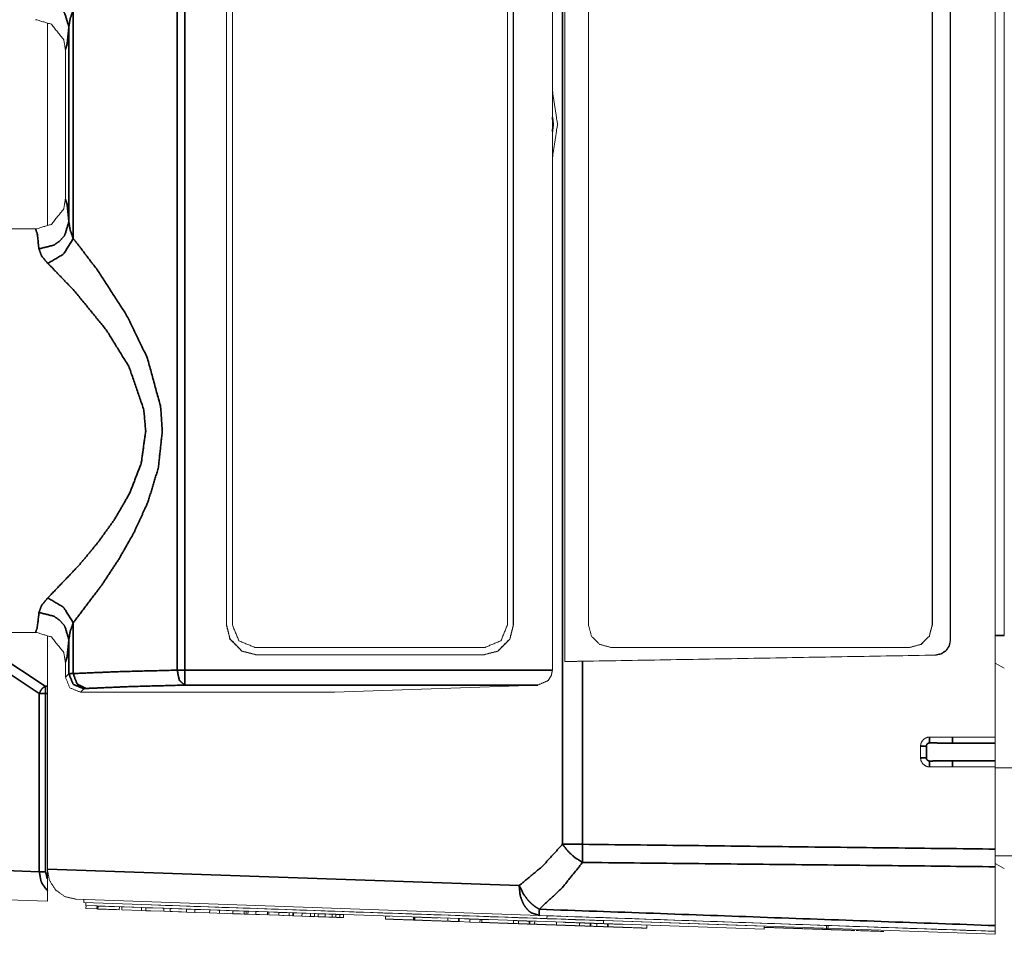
# Model space of a CAD drawing. Header units: millimetres. Extents: x 4 to 836, y 5 to 589.
# Tile 75 of 145: x 471 to 504, y 441 to 471. Entities that reach past the tile are written whole.
import ezdxf

# ---------------------------------------------------------------- set-up
doc = ezdxf.new("R2010")
doc.units = ezdxf.units.MM
doc.layers.add('1', color=7, linetype='Continuous', true_color=0xffffff)

msp = doc.modelspace()

# ---------------------------------------------------------------- linework, layer by layer
at = {"layer": '1', "color": 27, "linetype": 'Continuous', "lineweight": 35}
for p, q in [((476.451, 449.403), (476.451, 485.927)), ((476.704, 485.927), (476.704, 449.403)), ((472.973, 471.489), (472.973, 463.841)), ((472.828, 464.398), (472.828, 470.932)), ((472.973, 450.989), (472.973, 449.289)), ((478.101, 450.915), (478.094, 450.915)), ((487.687, 450.913), (487.694, 450.913)), ((471.839, 448.623), (468.734, 450.665)), ((469.309, 450.665), (472.04, 448.869)), ((472.828, 449.281), (472.828, 450.432)), ((479.096, 449.92), (479.096, 449.913)), ((486.695, 449.92), (486.695, 449.913)), ((472.712, 449.165), (472.828, 449.281)), ((476.704, 449.403), (476.451, 449.403)), ((476.704, 449.403), (488.995, 449.403)), ((472.04, 448.869), (472.108, 448.872)), ((473.328, 448.781), (473.211, 448.665)), ((488.513, 448.903), (476.704, 448.903)), ((471.839, 442.66), (471.839, 448.623)), ((472.108, 448.626), (472.051, 448.623)), ((472.051, 448.623), (472.051, 442.66)), ((469.596, 442.738), (471.839, 442.66))]:
    msp.add_line(p, q, dxfattribs=at)
at = {"layer": '1', "color": 27, "linetype": 'Continuous', "lineweight": 18}
for p, q in [((488.995, 449.403), (488.995, 485.927)), ((478.094, 484.415), (478.094, 450.915)), ((478.101, 484.415), (478.101, 450.915)), ((487.687, 450.913), (487.687, 484.417)), ((487.694, 450.913), (487.694, 484.417)), ((472.712, 465.165), (472.712, 470.165)), ((471.711, 464.165), (465.812, 464.165)), ((465.812, 450.665), (471.711, 450.665)), ((479.096, 449.92), (486.695, 449.92)), ((479.096, 449.913), (486.695, 449.913)), ((472.712, 449.165), (472.712, 449.665)), ((481.706, 448.665), (488.513, 448.903)), ((472.108, 448.626), (472.108, 442.423)), ((481.706, 448.665), (473.211, 448.665)), ((472.108, 441.674), (469.798, 441.755))]:
    msp.add_line(p, q, dxfattribs=at)
at = {"layer": '1', "color": 252, "linetype": 'Continuous', "lineweight": 18}
for p, q in [((489.414, 449.697), (489.414, 485.633)), ((502.302, 484.918), (502.302, 450.412)), ((502.309, 450.405), (502.309, 484.925)), ((490.203, 450.915), (490.203, 484.415)), ((501.696, 484.415), (501.696, 450.915)), ((501.703, 484.415), (501.703, 450.915)), ((472.108, 471.052), (472.108, 464.278)), ((472.108, 450.553), (472.108, 442.748)), ((500.953, 450.165), (500.946, 450.165)), ((502.376, 447.165), (503.808, 447.165)), ((501.308, 446.465), (501.308, 446.865)), ((503.808, 446.965), (503.808, 446.365)), ((503.808, 446.165), (502.376, 446.165)), ((503.808, 446.165), (503.808, 443.416)), ((472.108, 442.738), (472.108, 442.748)), ((503.808, 440.857), (503.808, 442.826)), ((488.56, 441.197), (473.073, 441.738))]:
    msp.add_line(p, q, dxfattribs=at)
at = {"layer": '1', "color": 143, "linetype": 'Continuous', "lineweight": 18}
for p, q in [((503.808, 450.565), (503.808, 484.765)), ((504.108, 484.765), (504.108, 450.565)), ((503.808, 449.638), (504.108, 449.465)), ((503.808, 442.938), (504.108, 442.765))]:
    msp.add_line(p, q, dxfattribs=at)
at = {"layer": '1', "color": 18, "linetype": 'Continuous', "lineweight": 18}
for p, q in [((478.294, 484.415), (478.294, 450.915)), ((487.494, 450.915), (487.494, 484.415)), ((479.044, 450.165), (486.744, 450.165)), ((473.323, 441.629), (473.327, 441.729)), ((473.323, 441.629), (488.814, 441.089)), ((488.814, 441.089), (488.817, 441.188)), ((488.814, 441.089), (503.805, 440.565)), ((488.817, 441.188), (503.808, 440.665)), ((503.805, 440.565), (503.808, 440.665))]:
    msp.add_line(p, q, dxfattribs=at)
at = {"layer": '1', "color": 252, "linetype": 'Continuous', "lineweight": 35}
for p, q in [((501.696, 450.915), (501.703, 450.915)), ((502.302, 450.412), (502.309, 450.405)), ((501.818, 449.906), (501.811, 449.913)), ((501.505, 446.465), (501.505, 446.865)), ((502.376, 446.965), (503.808, 446.965)), ((503.808, 446.365), (502.376, 446.365)), ((472.108, 442.748), (487.887, 442.197))]:
    msp.add_line(p, q, dxfattribs=at)
at = {"layer": '1', "color": 143, "linetype": 'Continuous', "lineweight": 35}
msp.add_line((503.808, 450.565), (504.108, 450.565), dxfattribs=at)
at = {"layer": '1', "color": 7, "linetype": 'Continuous', "lineweight": 18}
for p, q in [((473.394, 441.626), (473.391, 441.526)), ((473.391, 441.526), (490.706, 440.922)), ((490.709, 441.022), (490.706, 440.922)), ((490.706, 440.922), (496.077, 440.734)), ((490.709, 441.022), (496.08, 440.834)), ((496.08, 440.834), (496.077, 440.734)), ((498.161, 440.727), (498.165, 440.852)), ((498.208, 440.725), (498.213, 440.85))]:
    msp.add_line(p, q, dxfattribs=at)
at = {"layer": '1', "color": 163, "linetype": 'Continuous', "lineweight": 18}
for p, q in [((473.401, 441.526), (473.397, 441.426)), ((473.397, 441.426), (473.765, 441.413)), ((473.401, 441.526), (473.768, 441.513)), ((473.768, 441.513), (473.765, 441.413)), ((473.765, 441.413), (474.42, 441.39)), ((473.803, 441.512), (473.799, 441.412)), ((473.799, 441.412), (474.511, 441.387)), ((473.803, 441.512), (474.515, 441.487)), ((474.515, 441.487), (474.511, 441.387)), ((474.602, 441.484), (474.599, 441.384)), ((474.599, 441.384), (475.258, 441.361)), ((474.602, 441.484), (475.261, 441.461)), ((475.261, 441.461), (475.258, 441.361)), ((475.258, 441.361), (475.876, 441.339)), ((475.402, 441.456), (475.399, 441.356)), ((475.399, 441.356), (476.004, 441.335)), ((475.402, 441.456), (476.007, 441.435)), ((476.007, 441.435), (476.004, 441.335)), ((476.004, 441.335), (476.594, 441.314)), ((476.214, 441.428), (476.211, 441.328)), ((476.211, 441.328), (476.762, 441.308)), ((476.214, 441.428), (476.766, 441.408)), ((476.766, 441.408), (476.762, 441.308)), ((476.762, 441.308), (477.314, 441.289)), ((476.766, 441.408), (477.317, 441.389)), ((477.04, 441.399), (477.036, 441.299)), ((477.036, 441.299), (477.534, 441.281)), ((477.04, 441.399), (477.538, 441.381)), ((477.538, 441.381), (477.534, 441.281)), ((477.534, 441.281), (478.032, 441.264)), ((477.538, 441.381), (478.036, 441.364)), ((477.865, 441.37), (477.861, 441.27)), ((477.861, 441.27), (478.306, 441.254)), ((477.865, 441.37), (478.31, 441.354)), ((478.117, 441.261), (478.562, 441.246)), ((478.245, 441.257), (478.606, 441.244)), ((478.31, 441.354), (478.306, 441.254)), ((478.306, 441.254), (478.751, 441.239)), ((478.31, 441.354), (478.755, 441.339)), ((478.434, 441.25), (478.606, 441.244)), ((478.69, 441.341), (478.687, 441.241)), ((478.687, 441.241), (479.078, 441.228)), ((478.69, 441.341), (479.082, 441.327)), ((478.755, 441.339), (478.751, 441.239)), ((478.818, 441.337), (478.815, 441.237)), ((478.815, 441.237), (479.206, 441.223)), ((479.082, 441.327), (479.078, 441.228)), ((479.078, 441.228), (479.47, 441.214)), ((479.082, 441.327), (479.474, 441.314)), ((479.474, 441.314), (479.47, 441.214)), ((479.515, 441.312), (479.512, 441.212)), ((479.512, 441.212), (479.85, 441.201)), ((479.515, 441.312), (479.854, 441.3)), ((479.854, 441.3), (479.85, 441.201)), ((479.854, 441.3), (480.192, 441.289)), ((479.982, 441.296), (480.32, 441.284)), ((480.192, 441.289), (480.189, 441.189)), ((480.32, 441.284), (480.317, 441.184)), ((480.341, 441.283), (480.337, 441.184)), ((480.341, 441.283), (480.626, 441.274)), ((480.626, 441.274), (480.622, 441.174)), ((480.626, 441.274), (480.911, 441.264)), ((480.911, 441.264), (480.908, 441.164)), ((481.039, 441.259), (481.036, 441.159)), ((481.166, 441.255), (481.162, 441.155)), ((481.167, 441.255), (481.164, 441.155)), ((481.166, 441.255), (481.398, 441.247)), ((481.398, 441.247), (481.394, 441.147)), ((481.398, 441.247), (481.63, 441.238)), ((481.526, 441.242), (481.758, 441.234)), ((481.63, 441.238), (481.627, 441.139)), ((481.654, 441.238), (481.886, 441.23)), ((481.758, 441.234), (481.755, 441.134)), ((481.782, 441.233), (482.014, 441.225)), ((481.886, 441.23), (481.883, 441.13)), ((482.014, 441.225), (482.01, 441.125)), ((479.85, 441.201), (480.189, 441.189)), ((479.978, 441.196), (480.317, 441.184)), ((480.337, 441.184), (480.622, 441.174)), ((480.622, 441.174), (480.908, 441.164)), ((480.75, 441.169), (481.036, 441.159)), ((480.878, 441.165), (481.164, 441.155)), ((481.162, 441.155), (481.394, 441.147)), ((481.394, 441.147), (481.627, 441.139)), ((481.522, 441.142), (481.755, 441.134)), ((481.65, 441.138), (481.883, 441.13)), ((481.778, 441.133), (482.01, 441.125))]:
    msp.add_line(p, q, dxfattribs=at)
at = {"layer": '1', "color": 5, "linetype": 'Continuous', "lineweight": 35}
for p, q in [((484.383, 441.042), (484.387, 441.142)), ((485.867, 440.99), (485.871, 441.09)), ((488.23, 441.008), (488.227, 440.908)), ((490.27, 440.836), (490.274, 440.936)), ((490.853, 440.916), (490.849, 440.816))]:
    msp.add_line(p, q, dxfattribs=at)
at = {"layer": '1', "color": 5, "linetype": 'Continuous', "lineweight": 18}
for p, q in [((485.867, 440.99), (486.235, 440.977)), ((485.871, 441.09), (486.239, 441.077)), ((486.235, 440.977), (486.239, 441.077)), ((486.235, 440.977), (486.862, 440.955)), ((486.239, 441.077), (486.866, 441.055)), ((486.573, 440.966), (486.576, 441.065))]:
    msp.add_line(p, q, dxfattribs=at)
at = {"layer": '1', "color": 252, "linetype": 'Continuous', "lineweight": 35}
for points, knots in [([(489.334, 443.576), (489.334, 448.921), (489.334, 491.754)], [0, 0, 0.11095, 1, 1]), ([(488.995, 467.423), (489.024, 467.665), (488.995, 467.907)], [0, 0, 0.499999, 1, 1]), ([(501.607, 446.967), (501.608, 447.037), (501.608, 447.098), (501.608, 447.143), (501.608, 447.165)], [0, 0, 0.249997, 0.5, 0.749995, 1, 1]), ([(502.376, 446.965), (502.376, 447.042), (502.376, 447.106), (502.376, 447.15), (502.376, 447.165)], [0, 0, 0.249998, 0.5, 0.749996, 1, 1]), ([(501.505, 446.865), (501.437, 446.865), (501.377, 446.865), (501.333, 446.865), (501.308, 446.865)], [0, 0, 0.249999, 0.500009, 0.75, 1, 1]), ([(501.505, 446.865), (501.507, 446.886), (501.52, 446.918), (501.542, 446.944), (501.572, 446.961), (501.606, 446.967), (501.607, 446.967)], [0, 0, 0.13258, 0.346517, 0.561021, 0.775883, 0.990745, 1, 1]), ([(501.607, 446.967), (501.996, 446.965), (502.31, 446.965), (502.376, 446.965)], [0, 0, 0.505189, 0.913631, 1, 1]), ([(501.505, 446.465), (501.437, 446.465), (501.377, 446.465), (501.333, 446.465), (501.308, 446.465)], [0, 0, 0.249999, 0.500009, 0.75, 1, 1]), ([(501.607, 446.363), (501.586, 446.365), (501.554, 446.378), (501.528, 446.4), (501.511, 446.43), (501.505, 446.463), (501.505, 446.465)], [0, 0, 0.135332, 0.34947, 0.563048, 0.776277, 0.989493, 1, 1]), ([(502.376, 446.365), (501.996, 446.365), (501.607, 446.363)], [0, 0, 0.494801, 1, 1]), ([(501.607, 446.363), (501.608, 446.293), (501.608, 446.232), (501.608, 446.187), (501.608, 446.165)], [0, 0, 0.250003, 0.499995, 0.749994, 1, 1]), ([(502.376, 446.365), (502.376, 446.288), (502.376, 446.224), (502.376, 446.18), (502.376, 446.165)], [0, 0, 0.250003, 0.5, 0.749997, 1, 1]), ([(487.887, 442.197), (488.658, 442.837), (489.334, 443.576)], [0, 0, 0.511143, 1, 1]), ([(490.006, 442.97), (489.746, 443.135), (489.514, 443.344), (489.334, 443.576)], [0, 0, 0.333335, 0.666667, 1, 1]), ([(490.006, 443.576), (489.642, 443.576), (489.334, 443.576)], [0, 0, 0.499999, 1, 1]), ([(490.006, 442.97), (490.004, 443.254), (490.004, 443.256), (490.006, 443.576)], [0, 0, 0.497007, 0.500019, 1, 1]), ([(490.006, 442.97), (489.33, 442.131), (488.56, 441.404)], [0, 0, 0.49053, 1, 1]), ([(488.56, 441.404), (488.405, 441.501), (488.284, 441.601), (488.191, 441.696), (488.05, 441.878), (487.887, 442.197)], [0, 0, 0.184178, 0.33382, 0.457279, 0.667562, 1, 1]), ([(488.56, 441.197), (488.296, 441.281), (488.219, 441.337), (488.189, 441.364), (488.076, 441.499), (488.007, 441.62), (487.933, 441.82), (487.911, 441.918), (487.887, 442.197)], [0, 0, 0.249179, 0.329854, 0.362234, 0.4996, 0.601764, 0.749907, 0.816983, 1, 1]), ([(488.56, 441.197), (488.558, 441.25), (488.558, 441.272), (488.56, 441.404)], [0, 0, 0.499493, 0.593308, 1, 1])]:
    msp.add_open_spline(points, degree=1, knots=knots, dxfattribs=at)
at = {"layer": '1', "color": 252, "linetype": 'Continuous', "lineweight": 18}
for points in [[(503.808, 488.165), (503.808, 447.165)], [(500.946, 450.165), (490.952, 450.165)], [(490.006, 449.7), (501.818, 449.906)], [(502.376, 446.165), (501.608, 446.165)], [(504.408, 446.14), (503.808, 446.14)], [(503.808, 443.19), (504.408, 443.19)], [(503.808, 440.665), (488.56, 441.197)]]:
    msp.add_open_spline(points, degree=1, dxfattribs=at)
at = {"layer": '1', "color": 27, "linetype": 'Continuous', "lineweight": 35}
for points, knots in [([(471.828, 471.833), (472.324, 471.708), (472.53, 471.564), (472.689, 471.378), (472.828, 470.932)], [0, 0, 0.332396, 0.5, 0.667604, 1, 1]), ([(472.973, 471.489), (472.87, 471.2), (472.828, 470.932)], [0, 0, 0.507916, 1, 1]), ([(472.828, 470.932), (472.767, 470.334), (472.712, 470.165)], [0, 0, 0.538341, 1, 1]), ([(472.712, 465.165), (472.767, 464.996), (472.828, 464.398)], [0, 0, 0.461659, 1, 1]), ([(472.828, 464.398), (472.689, 463.952), (472.53, 463.766), (472.324, 463.622), (471.828, 463.497)], [0, 0, 0.332396, 0.5, 0.667604, 1, 1]), ([(472.973, 463.841), (472.87, 464.13), (472.828, 464.398)], [0, 0, 0.507877, 1, 1]), ([(471.828, 463.497), (471.767, 464.017), (471.711, 464.165)], [0, 0, 0.53295, 1, 1]), ([(472.973, 463.841), (472.651, 463.325), (472.12, 463.012)], [0, 0, 0.5, 1, 1]), ([(472.973, 463.841), (473.1, 463.685), (473.787, 462.781), (474.751, 461.29), (475.446, 459.868), (475.895, 458.225), (475.952, 457.396), (475.817, 456.164), (475.469, 455.02), (475.147, 454.314), (475.013, 454.02), (474.5, 453.118), (473.915, 452.229), (472.973, 450.989)], [0, 0, 0.017762, 0.10948, 0.236728, 0.341586, 0.449347, 0.501067, 0.578333, 0.654322, 0.705177, 0.726376, 0.797174, 0.873997, 1, 1]), ([(472.12, 463.012), (471.913, 463.263), (471.828, 463.497)], [0, 0, 0.50489, 1, 1]), ([(472.12, 451.818), (473.155, 452.898), (473.799, 453.673), (474.363, 454.458), (474.864, 455.329), (475.247, 456.326), (475.396, 457.399), (475.333, 458.121), (474.839, 459.551), (474.075, 460.79), (473.014, 462.089), (472.259, 462.876), (472.12, 463.012)], [0, 0, 0.130628, 0.209395, 0.281013, 0.352529, 0.426032, 0.499019, 0.547753, 0.651498, 0.756172, 0.886428, 0.981519, 1, 1]), ([(472.12, 451.818), (471.913, 451.567), (471.828, 451.333)], [0, 0, 0.50493, 1, 1]), ([(472.973, 450.989), (472.651, 451.505), (472.12, 451.818)], [0, 0, 0.5, 1, 1]), ([(471.711, 450.665), (471.767, 450.813), (471.821, 451.249), (471.828, 451.333)], [0, 0, 0.466857, 0.933678, 1, 1]), ([(471.828, 451.333), (472.324, 451.208), (472.53, 451.064), (472.689, 450.878), (472.828, 450.432)], [0, 0, 0.332395, 0.5, 0.667604, 1, 1]), ([(472.973, 450.989), (472.87, 450.7), (472.828, 450.432)], [0, 0, 0.507916, 1, 1]), ([(472.828, 450.432), (472.767, 449.834), (472.712, 449.665)], [0, 0, 0.538341, 1, 1]), ([(472.828, 449.281), (472.871, 449.285), (472.973, 449.289)], [0, 0, 0.50945, 1, 1]), ([(473.328, 448.781), (472.974, 448.928), (472.828, 449.281)], [0, 0, 0.499998, 1, 1]), ([(472.973, 449.289), (474.5, 449.353), (476.451, 449.403)], [0, 0, 0.500034, 1, 1]), ([(473.4, 448.79), (473.101, 448.939), (472.973, 449.289)], [0, 0, 0.500004, 1, 1]), ([(476.451, 449.403), (476.516, 449.078), (476.527, 449.055), (476.704, 448.903)], [0, 0, 0.459819, 0.501402, 1, 1]), ([(476.704, 448.903), (476.704, 449.054), (476.704, 449.403)], [0, 0, 0.497147, 1, 1]), ([(471.839, 448.623), (471.886, 448.723), (471.957, 448.809), (472.04, 448.869)], [0, 0, 0.333332, 0.666671, 1, 1]), ([(472.04, 448.869), (472.043, 448.803), (472.047, 448.718), (472.051, 448.623)], [0, 0, 0.329366, 0.664682, 1, 1]), ([(473.4, 448.79), (473.349, 448.786), (473.328, 448.781)], [0, 0, 0.490533, 1, 1]), ([(476.704, 448.903), (474.851, 448.853), (473.4, 448.79)], [0, 0, 0.499963, 1, 1]), ([(471.839, 448.623), (471.871, 448.623), (471.936, 448.623), (471.956, 448.623), (472.051, 448.623)], [0, 0, 0.180288, 0.500399, 0.590596, 1, 1]), ([(471.839, 442.66), (471.901, 442.66), (471.936, 442.66), (471.973, 442.66), (472.051, 442.66)], [0, 0, 0.333095, 0.499998, 0.666903, 1, 1]), ([(472.108, 442.021), (471.926, 442.279), (471.893, 442.357), (471.839, 442.66)], [0, 0, 0.447074, 0.567196, 1, 1]), ([(472.051, 442.66), (472.097, 442.448), (472.108, 442.423)], [0, 0, 0.889388, 1, 1])]:
    msp.add_open_spline(points, degree=1, knots=knots, dxfattribs=at)
at = {"layer": '1', "color": 27, "linetype": 'Continuous', "lineweight": 18}
for points, knots in [([(471.711, 471.165), (471.733, 471.165), (472.242, 471.013), (472.655, 470.496), (472.712, 470.165)], [0, 0, 0.014416, 0.356778, 0.78356, 1, 1]), ([(471.711, 464.165), (471.733, 464.165), (472.242, 464.317), (472.655, 464.834), (472.712, 465.165)], [0, 0, 0.014416, 0.356778, 0.78356, 1, 1]), ([(478.094, 450.915), (478.213, 450.443), (478.615, 450.036), (479.096, 449.913)], [0, 0, 0.31301, 0.681028, 1, 1]), ([(478.101, 450.915), (478.219, 450.446), (478.619, 450.042), (479.096, 449.92)], [0, 0, 0.313116, 0.681076, 1, 1]), ([(486.695, 449.92), (487.171, 450.042), (487.57, 450.445), (487.687, 450.913)], [0, 0, 0.318947, 0.686938, 1, 1]), ([(486.695, 449.913), (487.174, 450.036), (487.576, 450.441), (487.694, 450.913)], [0, 0, 0.318948, 0.686939, 1, 1]), ([(471.711, 450.665), (471.733, 450.665), (472.242, 450.513), (472.655, 449.996), (472.712, 449.665)], [0, 0, 0.014416, 0.356778, 0.78356, 1, 1]), ([(473.211, 448.665), (472.858, 448.811), (472.712, 449.165)], [0, 0, 0.499999, 1, 1]), ([(488.995, 449.403), (488.958, 449.215), (488.854, 449.055), (488.513, 448.903)], [0, 0, 0.211482, 0.447958, 1, 1]), ([(472.108, 448.872), (472.108, 448.805), (472.108, 448.72), (472.108, 448.626)], [0, 0, 0.333251, 0.666595, 1, 1]), ([(472.108, 442.423), (472.108, 442.194), (472.108, 442.123), (472.108, 442.082), (472.108, 442.021)], [0, 0, 0.52813, 0.703106, 0.813511, 1, 1]), ([(472.108, 442.021), (472.108, 441.955), (472.108, 441.748), (472.108, 441.674)], [0, 0, 0.096156, 0.526835, 1, 1])]:
    msp.add_open_spline(points, degree=1, knots=knots, dxfattribs=at)
at = {"layer": '1', "color": 252, "linetype": 'Continuous', "lineweight": 18}
for points, knots in [([(488.995, 466.518), (489.166, 467.665), (488.995, 468.812)], [0, 0, 0.5, 1, 1]), ([(490.203, 450.915), (490.303, 450.54), (490.577, 450.265), (490.952, 450.165)], [0, 0, 0.333333, 0.666667, 1, 1]), ([(500.946, 450.165), (501.321, 450.265), (501.595, 450.54), (501.696, 450.915)], [0, 0, 0.333333, 0.666667, 1, 1]), ([(501.703, 450.915), (501.602, 450.54), (501.328, 450.265), (500.953, 450.165)], [0, 0, 0.333333, 0.666667, 1, 1]), ([(501.811, 449.913), (502, 449.954), (502.159, 450.062), (502.265, 450.223), (502.302, 450.412)], [0, 0, 0.250288, 0.500294, 0.750127, 1, 1]), ([(502.309, 450.405), (502.272, 450.216), (502.166, 450.056), (502.007, 449.947), (501.818, 449.906)], [0, 0, 0.249873, 0.499707, 0.749711, 1, 1]), ([(489.414, 449.697), (489.642, 449.696), (490.006, 449.7)], [0, 0, 0.417373, 1, 1]), ([(501.308, 446.865), (501.315, 446.927), (501.336, 446.992), (501.415, 447.095), (501.417, 447.096), (501.531, 447.155), (501.608, 447.165)], [0, 0, 0.132742, 0.278473, 0.555461, 0.561058, 0.832777, 1, 1]), ([(501.608, 447.165), (502.31, 447.165), (502.376, 447.165)], [0, 0, 0.913629, 1, 1]), ([(503.808, 447.165), (503.808, 447.15), (503.808, 447.106), (503.808, 447.042), (503.808, 446.965)], [0, 0, 0.250004, 0.5, 0.750002, 1, 1]), ([(501.608, 446.165), (501.545, 446.172), (501.481, 446.193), (501.378, 446.272), (501.376, 446.275), (501.318, 446.387), (501.308, 446.465)], [0, 0, 0.135557, 0.278916, 0.556016, 0.563118, 0.833074, 1, 1]), ([(503.808, 446.365), (503.808, 446.288), (503.808, 446.224), (503.808, 446.18), (503.808, 446.165)], [0, 0, 0.250003, 0.5, 0.749997, 1, 1]), ([(503.808, 443.416), (503.808, 443.106), (503.808, 442.826)], [0, 0, 0.499999, 1, 1]), ([(473.073, 441.738), (472.699, 441.825), (472.385, 442.047), (472.178, 442.37), (472.108, 442.738)], [0, 0, 0.260553, 0.516004, 0.763965, 1, 1]), ([(503.808, 440.857), (503.808, 440.714), (503.808, 440.665)], [0, 0, 0.499998, 1, 1])]:
    msp.add_open_spline(points, degree=1, knots=knots, dxfattribs=at)
at = {"layer": '1', "color": 18, "linetype": 'Continuous', "lineweight": 18}
for points in [[(478.294, 450.915), (478.514, 450.385), (479.044, 450.165)], [(486.744, 450.165), (487.274, 450.385), (487.494, 450.915)]]:
    msp.add_open_spline(points, degree=1, dxfattribs=at)
at = {"layer": '1', "color": 143, "linetype": 'Continuous', "lineweight": 18}
for points, knots in [([(503.808, 449.638), (503.808, 449.709), (503.808, 449.91), (503.808, 450.21), (503.808, 450.565)], [0, 0, 0.249997, 0.5, 0.750001, 1, 1]), ([(503.808, 445.115), (503.808, 446.846), (503.808, 448.313), (503.808, 449.294), (503.808, 449.638)], [0, 0, 0.25, 0.5, 0.75, 1, 1]), ([(503.808, 442.938), (503.808, 443.009), (503.808, 443.21), (503.808, 443.51), (503.808, 443.865)], [0, 0, 0.250002, 0.5, 0.750001, 1, 1])]:
    msp.add_open_spline(points, degree=1, knots=knots, dxfattribs=at)
at = {"layer": '1', "color": 252, "linetype": 'Continuous', "lineweight": 35}
for points in [[(490.006, 449.7), (490.006, 443.576)], [(490.006, 443.576), (503.808, 443.416)], [(503.808, 442.826), (490.006, 442.97)], [(488.56, 441.404), (503.808, 440.857)]]:
    msp.add_open_spline(points, degree=1, dxfattribs=at)
at = {"layer": '1', "color": 7, "linetype": 'Continuous', "lineweight": 18}
for points in [[(475.584, 441.55), (490.709, 441.022)], [(498.016, 440.732), (498.017, 440.767)], [(498.539, 440.713), (498.208, 440.725)]]:
    msp.add_open_spline(points, degree=1, dxfattribs=at)
at = {"layer": '1', "color": 5, "linetype": 'Continuous', "lineweight": 18}
for points in [[(483.416, 441.176), (483.413, 441.076)], [(484.355, 441.143), (484.352, 441.043)], [(485.504, 441.103), (485.501, 441.003)], [(486.636, 441.063), (486.633, 440.963)], [(487.696, 441.026), (487.692, 440.926)], [(487.866, 441.02), (487.863, 440.92)], [(488.227, 440.908), (488.434, 440.901)], [(488.23, 441.008), (488.357, 441.003)], [(488.405, 441.002), (488.401, 440.902)], [(489.131, 440.976), (489.128, 440.876)], [(489.909, 440.949), (489.906, 440.849)], [(490.486, 440.929), (490.482, 440.829)], [(490.814, 440.917), (490.853, 440.916)], [(490.853, 440.916), (491.368, 440.898)], [(492.149, 440.771), (492.152, 440.871)]]:
    msp.add_open_spline(points, degree=1, dxfattribs=at)
for points, knots in [([(483.413, 441.076), (483.414, 441.076), (483.435, 441.075), (483.558, 441.071), (483.623, 441.069), (483.671, 441.067), (483.717, 441.065), (483.773, 441.063), (484.852, 441.026)], [0, 0, 0.013239, 0.038055, 0.125485, 0.166854, 0.191393, 0.214317, 0.247042, 1, 1]), ([(483.416, 441.176), (483.417, 441.176), (483.438, 441.175), (483.561, 441.171)], [0, 0, 0.105519, 0.303319, 1, 1]), ([(484.352, 441.043), (484.367, 441.043), (484.383, 441.042)], [0, 0, 0.64045, 1, 1]), ([(484.383, 441.042), (484.725, 441.03), (485.064, 441.018), (485.394, 441.007), (485.477, 441.004)], [0, 0, 0.397992, 0.68755, 0.935034, 1, 1]), ([(484.387, 441.142), (484.729, 441.13), (485.067, 441.118), (485.18, 441.114)], [0, 0, 0.515596, 0.890716, 1, 1]), ([(485.501, 441.003), (485.5, 441.003), (485.514, 441.003), (485.58, 441), (485.672, 440.997), (485.73, 440.995), (485.779, 440.993), (485.838, 440.991), (485.867, 440.99)], [0, 0, 0.024384, 0.111337, 0.313435, 0.576164, 0.714646, 0.813937, 0.934275, 1, 1]), ([(486.633, 440.963), (486.631, 440.963), (486.65, 440.963), (486.663, 440.962), (486.77, 440.959), (486.843, 440.956), (486.886, 440.955), (486.924, 440.953), (486.959, 440.952), (487.002, 440.951), (487.017, 440.95), (487.434, 440.935), (487.619, 440.929), (487.807, 440.922)], [0, 0, 0.00577, 0.03312, 0.043229, 0.110978, 0.153241, 0.173002, 0.189559, 0.207194, 0.236939, 0.250617, 0.636617, 0.807414, 1, 1]), ([(486.636, 441.063), (486.634, 441.063), (486.653, 441.063), (486.666, 441.062), (486.774, 441.059)], [0, 0, 0.051986, 0.298403, 0.389475, 1, 1]), ([(487.692, 440.926), (487.698, 440.926), (487.834, 440.921), (488.229, 440.908), (488.274, 440.906)], [0, 0, 0.109463, 0.396661, 0.941234, 1, 1]), ([(487.702, 441.026), (487.837, 441.021), (488.233, 441.008), (488.277, 441.006)], [0, 0, 0.322529, 0.934013, 1, 1]), ([(487.863, 440.92), (487.864, 440.92), (487.885, 440.92), (488.033, 440.915), (488.086, 440.913), (488.133, 440.911), (488.18, 440.909), (488.227, 440.908)], [0, 0, 0.053168, 0.152718, 0.573304, 0.694417, 0.787638, 0.884052, 1, 1]), ([(487.866, 441.02), (487.867, 441.02), (487.888, 441.02), (488.037, 441.014), (488.09, 441.013), (488.137, 441.011), (488.183, 441.009), (488.23, 441.008)], [0, 0, 0.053183, 0.152732, 0.573312, 0.694422, 0.787642, 0.884053, 1, 1]), ([(488.401, 440.902), (488.4, 440.902), (488.404, 440.902), (488.431, 440.901), (488.571, 440.896), (488.63, 440.894), (488.677, 440.892), (488.73, 440.89), (488.927, 440.883), (489.872, 440.85)], [0, 0, 0.001507, 0.020356, 0.050525, 0.1528, 0.188084, 0.21237, 0.241572, 0.371049, 1, 1]), ([(489.128, 440.876), (489.126, 440.876), (489.141, 440.876), (489.227, 440.873), (489.35, 440.869), (489.454, 440.865), (489.556, 440.861), (489.688, 440.857), (490.191, 440.839), (490.8, 440.818)], [0, 0, 0.003815, 0.05207, 0.127697, 0.204672, 0.258495, 0.306301, 0.37305, 0.656257, 1, 1]), ([(489.353, 440.968), (489.353, 440.968), (489.458, 440.965), (489.56, 440.961), (489.692, 440.957), (490.194, 440.939), (490.804, 440.918)], [0, 0, 0.000006, 0.067681, 0.127788, 0.211714, 0.5678, 1, 1]), ([(489.909, 440.949), (489.909, 440.949), (489.911, 440.949), (489.93, 440.948), (490.066, 440.944), (490.121, 440.942), (490.167, 440.94), (490.212, 440.938), (490.262, 440.937), (490.274, 440.936)], [0, 0, 0.00001, 0.045187, 0.142365, 0.528, 0.659777, 0.753285, 0.843427, 0.9633, 1, 1]), ([(489.906, 440.849), (489.908, 440.849), (489.927, 440.848), (490.063, 440.844), (490.117, 440.842), (490.164, 440.84), (490.209, 440.839), (490.258, 440.837), (490.27, 440.836)], [0, 0, 0.04519, 0.142369, 0.527999, 0.659778, 0.753286, 0.843427, 0.9633, 1, 1]), ([(490.27, 440.836), (491.166, 440.805), (491.34, 440.799), (491.363, 440.798), (491.355, 440.799), (491.305, 440.8), (491.125, 440.807), (491.006, 440.811), (490.935, 440.813)], [0, 0, 0.570405, 0.69668, 0.749267, 0.771959, 0.820453, 0.921268, 0.972116, 1, 1]), ([(490.482, 440.829), (490.482, 440.829), (490.504, 440.828), (490.678, 440.822), (490.73, 440.82), (490.775, 440.819), (490.81, 440.818), (490.849, 440.816)], [0, 0, 0.045442, 0.151016, 0.631757, 0.740621, 0.828311, 0.903227, 1, 1]), ([(490.849, 440.816), (491.943, 440.778), (492.061, 440.774), (492.127, 440.772), (492.149, 440.771), (492.149, 440.771)], [0, 0, 0.819135, 0.907444, 0.959574, 0.987921, 1, 1])]:
    msp.add_open_spline(points, degree=1, knots=knots, dxfattribs=at)
at = {"layer": '1', "color": 7, "linetype": 'Continuous', "lineweight": 18}
for points, knots in [([(496.464, 440.786), (496.126, 440.798), (496.079, 440.799)], [0, 0, 0.878267, 1, 1]), ([(496.598, 440.781), (496.596, 440.781), (496.596, 440.781), (496.586, 440.782), (496.453, 440.786), (496.442, 440.787), (496.441, 440.787), (496.441, 440.787), (496.441, 440.787)], [0, 0, 0.01117, 0.015045, 0.073209, 0.923294, 0.992663, 0.998983, 0.999928, 1, 1]), ([(497.175, 440.761), (497.073, 440.765), (497.075, 440.765), (497.026, 440.766), (496.847, 440.773), (496.823, 440.773), (496.634, 440.78), (496.598, 440.781)], [0, 0, 0.389943, 0.45811, 0.497606, 0.639789, 0.659611, 0.869908, 1, 1]), ([(497.3, 440.757), (497.305, 440.757), (497.305, 440.757), (497.294, 440.757), (496.643, 440.78), (496.612, 440.781), (496.598, 440.781)], [0, 0, 0.005919, 0.006984, 0.022982, 0.936614, 0.979771, 1, 1]), ([(497.366, 440.754), (497.365, 440.754), (497.358, 440.755), (497.195, 440.76), (497.188, 440.761), (497.187, 440.761), (497.186, 440.761), (497.175, 440.761)], [0, 0, 0.002847, 0.03595, 0.786704, 0.818252, 0.82067, 0.833088, 1, 1]), ([(498.016, 440.732), (497.736, 440.742), (497.448, 440.752), (497.395, 440.753), (497.391, 440.754), (497.391, 440.754), (497.39, 440.754), (497.39, 440.754), (497.39, 440.754), (497.39, 440.754), (497.389, 440.754)], [0, 0, 0.446997, 0.906769, 0.990594, 0.997104, 0.997634, 0.999278, 0.999781, 0.999928, 0.999979, 1, 1]), ([(497.891, 440.736), (497.891, 440.736), (497.89, 440.736), (497.751, 440.741), (497.743, 440.741), (497.734, 440.742), (497.476, 440.751)], [0, 0, 0.000733, 0.003948, 0.306233, 0.322018, 0.344103, 1, 1]), ([(498.161, 440.727), (498.045, 440.731), (498.021, 440.732), (498.016, 440.732), (498.016, 440.732), (498.016, 440.732), (498.016, 440.732), (498.016, 440.732)], [0, 0, 0.796578, 0.965537, 0.996415, 0.998087, 0.999413, 0.999822, 1, 1]), ([(499.109, 440.694), (499.109, 440.694), (499.109, 440.694), (499.109, 440.694), (499.109, 440.694), (499.109, 440.694), (498.999, 440.697), (498.998, 440.697), (498.995, 440.698), (498.995, 440.698), (498.995, 440.698), (498.995, 440.698), (498.995, 440.698), (498.994, 440.698), (498.966, 440.699), (498.939, 440.699), (498.589, 440.712), (498.567, 440.712), (498.566, 440.713), (498.565, 440.713), (498.565, 440.713), (498.31, 440.721), (498.31, 440.721), (498.305, 440.722), (498.305, 440.722), (498.305, 440.722), (498.305, 440.722), (498.27, 440.723), (498.215, 440.725), (498.172, 440.726), (498.166, 440.726), (498.166, 440.726), (498.166, 440.726), (498.166, 440.726)], [0, 0, 0.000015, 0.000228, 0.000244, 0.000799, 0.000832, 0.141645, 0.141888, 0.146092, 0.146107, 0.146212, 0.146244, 0.146256, 0.147084, 0.173224, 0.197623, 0.518623, 0.538849, 0.539686, 0.540162, 0.540616, 0.866069, 0.866079, 0.872015, 0.87218, 0.872283, 0.872351, 0.904825, 0.954774, 0.994582, 0.999232, 0.999928, 0.999978, 1, 1]), ([(499.159, 440.692), (499.159, 440.692), (499.159, 440.692), (499.159, 440.692), (499.17, 440.691)], [0, 0, 0.002232, 0.01287, 0.014315, 1, 1]), ([(500.077, 440.66), (499.187, 440.691), (499.16, 440.692), (499.16, 440.692), (499.159, 440.692), (499.159, 440.692)], [0, 0, 0.970559, 0.999665, 0.999721, 0.999964, 1, 1])]:
    msp.add_open_spline(points, degree=1, knots=knots, dxfattribs=at)

doc.saveas('drawing.dxf')
